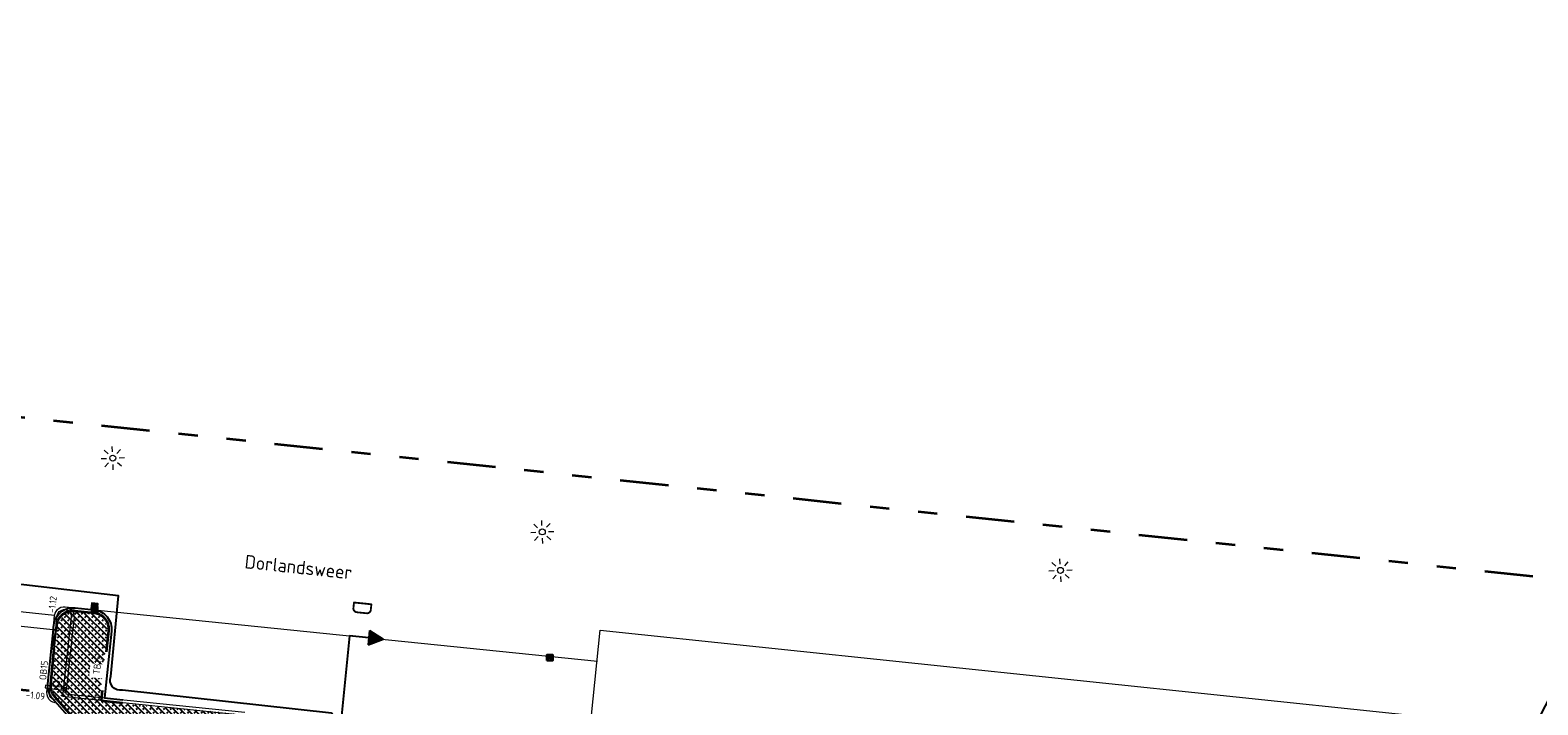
# Model space of a CAD drawing. Header units: metres. Extents: x -1 to 222837, y -2 to 853657.
# Tile 164 of 256: x 111021 to 111099, y 426821 to 426856. Entities that reach past the tile are written whole.
import ezdxf
from ezdxf.enums import TextEntityAlignment as Align

# ---------------------------------------------------------------- set-up
doc = ezdxf.new("R2010")
doc.units = ezdxf.units.M
doc.header["$XCLIPFRAME"] = 0
for name, pattern in [('AL-TEKENBLADGRENS', [11.5, 2.5, -1.5, 1, -1.5, 1, -1.5, 2.5]), ('VH-OPSLUITBAND_100X200', [16, 8, -2, 4, -2]), ('VH-TROTTOIRBAND_130-150', [15, 5, -2, 2, -2, 2, -2]), ('XX-HIDDEN', [4, 2, -2])]:
    doc.linetypes.add(name, pattern=pattern)
for name, color, linetype, lineweight in [('A-TXT-T25 @ 0.2', 7, 'Continuous', 25), ('B-ALG', 8, 'Continuous', 5), ('B-GRS-WERKGRENS', 4, 'WERKGRENS', 25), ('B-Lichtmast', 8, 'Continuous', 5), ('B-OI-RI-GWA_KOLK-S', 30, 'Continuous', 30), ('N-WE-GR-BOS-A', 42, 'Continuous', 18), ('N-WE-RI-HWA_KOLK-S', 150, 'Continuous', 25), ('N-WE-VH-KANTOPSLUITING_OB 150 250', 140, 'VH-OPSLUITBAND_100X200', 35), ('N-WE-VH-KANTOPSLUITING_TROTTOIRBAND_130 150-G', 222, 'VH-TROTTOIRBAND_130-150', 35), ('N-WE-VH-KANTOPSLUITING_VOORKANT OB 150 250', 7, 'Continuous', 25), ('N-WE-VH-KANTOPSLUITING_VOORKANT-TROTTOIRBAND_130 150', 7, 'Continuous', 25), ('N-WE-VH-MATERIAALGRENS-G', 7, 'XX-HIDDEN', 35), ('Openbaar_verlichtingsobject', 1, 'Continuous', 0), ('X-XX-AL-HOOGTELABEL-T25', 7, 'Continuous', 25), ('X-XX-AL-TEKENBLADGRENS-G blad 2', 7, 'AL-TEKENBLADGRENS', 35)]:
    doc.layers.add(name, color=color, linetype=linetype, lineweight=lineweight)
for name, color, linetype in [('GreenToColour', 30, 'Continuous'), ('Verloopband naar 150 250', 220, 'Continuous'), ('X-REF', 7, 'Continuous')]:
    doc.layers.add(name, color=color, linetype=linetype)
doc.styles.add('NLCS-ISO-M1000-T25', font='NLCS-ISO.ttf')
doc.styles.add('NLCS-ISO-M200-T35', font='NLCS-ISO.ttf')
doc.styles.add('RPS_18', font='isocp.shx', dxfattribs={"height": 1.8})
doc.styles.add('RPS_50', font='isocp.shx', dxfattribs={"height": 5})
doc.linetypes.add('WERKGRENS', pattern='A,2.5,-1,[133,ltypeshp.shx,S=1,R=0,X=-1,Y=0],-1,2.5', length=7)
picture_1 = doc.add_image_def('image1.ecw', size_in_pixel=(400001, 250001))
picture_2 = doc.add_image_def('image2.ecw', size_in_pixel=(120000, 80000))

# ---------------------------------------------------------------- blocks, each defined once
blk = doc.blocks.new('*U137')
for points in [[(3.499355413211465, -14.95761132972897), (7.420354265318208, -13.47305988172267), (3.880113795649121, -11.22699166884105)], [(-14.76294847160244, -193.8892201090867), (-10.84194961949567, -192.4046686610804), (-14.38219008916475, -190.1586004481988)]]:
    blk.add_hatch(color=256).paths.add_polyline_path(points)
for p, q in [((3.880113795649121, -11.22699166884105), (3.499355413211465, -14.95761132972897)), ((3.880113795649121, -11.22699166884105), (7.420354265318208, -13.47305988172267)), ((-1.28442494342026, -12.5846236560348), (-19.54672882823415, -191.5162324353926)), ((3.689734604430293, -13.09230149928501), (-1.28442494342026, -12.5846236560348)), ((3.499355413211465, -14.95761132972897), (7.420354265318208, -13.47305988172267)), ((-14.38219008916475, -190.1586004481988), (-14.76294847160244, -193.8892201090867)), ((-14.38219008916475, -190.1586004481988), (-10.84194961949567, -192.4046686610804)), ((-14.57256928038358, -192.0239102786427), (-19.54672882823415, -191.5162324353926)), ((-14.76294847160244, -193.8892201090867), (-10.84194961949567, -192.4046686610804))]:
    blk.add_line(p, q)
at = {"color": 4, "style": 'RPS_50'}
blk.add_attdef('NR-LINKS', text='', height=4.999999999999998, rotation=264.1723977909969, dxfattribs=at).set_placement((-0.7234750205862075, -7.088511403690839), align=Align.RIGHT)
blk.add_attdef('NR-RECHTS', (-20.10767875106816, -197.0123446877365), '', height=4.999999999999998, rotation=264.1723977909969, dxfattribs=at)
blk = doc.blocks.new('B-SRI-KOLK_STRAAT_300X300-SO')
at = {"color": 0}
for p, q in [((-0.7500000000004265, 2.842170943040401e-13), (0.7499999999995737, 1.500000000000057)), ((0.7499999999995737, 2.842170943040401e-13), (-0.7500000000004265, 1.500000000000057))]:
    blk.add_line(p, q, dxfattribs=at)
blk.add_3dface([(-0.7500000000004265, 2.842170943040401e-13), (0.7499999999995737, 2.842170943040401e-13), (0.7499999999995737, 1.500000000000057), (-0.7500000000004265, 1.500000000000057)], dxfattribs=at)
blk = doc.blocks.new('verloopband 2')
at = {"layer": 'N-WE-GR-BOS-A', "transparency": 33554559}
h = blk.add_hatch(color=8, dxfattribs=at)
h.dxf.hatch_style = 1
h.paths.add_polyline_path([(0.581404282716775, 0.8273264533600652), (0.4472423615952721, 0.8944128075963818), (-3.492939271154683e-11, -4.073741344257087e-11)])
at = {"layer": 'Verloopband naar 150 250', "linetype": 'Continuous', "flags": 128}
for points in [[(7.275957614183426e-11, 1.746229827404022e-10), (0.4472423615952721, 0.8944128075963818)], [(0.4472423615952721, 0.8944128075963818), (0.581404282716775, 0.8273264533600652)]]:
    blk.add_lwpolyline(points, dxfattribs=at)
blk.add_lwpolyline([(0.581404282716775, 0.8273264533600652), (1.164153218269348e-10, 1.746229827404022e-10), (0.1341619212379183, -0.06708635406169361)], close=True, dxfattribs=at)
blk = doc.blocks.new('bestaand lichtmast')
at = {"layer": 'B-Lichtmast'}
for p, q in [((-2.219730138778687, 2.018117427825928), (-1.202178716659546, 1.092987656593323)), ((-0.0772097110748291, 1.622927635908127), (-0.142561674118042, 2.996610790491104)), ((1.092987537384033, 1.202178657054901), (2.018117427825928, 2.219730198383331)), ((1.622927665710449, 0.0772097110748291), (2.996610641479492, 0.1425617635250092)), ((-2.996610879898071, -0.1425617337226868), (-1.622927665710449, -0.07720968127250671)), ((-2.018117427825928, -2.219730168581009), (-1.092987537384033, -1.202178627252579)), ((0.142561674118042, -2.996610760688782), (0.0772097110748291, -1.622927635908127)), ((1.202178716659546, -1.092987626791), (2.219730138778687, -2.018117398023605))]:
    blk.add_line(p, q, dxfattribs=at)
blk.add_circle((0, 0), 0.7698654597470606, dxfattribs=at)
blk = doc.blocks.new('N-SRI-KOLK_STRAAT_300X300-SO')
h = blk.add_hatch(color=256)
h.dxf.hatch_style = 1
h.paths.add_polyline_path([(-4.263117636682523e-13, 0.7500000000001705), (0.7499999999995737, 1.500000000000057), (-0.7500000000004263, 1.500000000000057)])
h.paths.add_polyline_path([(-0.7500000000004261, 2.842170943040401e-13), (0.7499999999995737, 2.83995049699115e-13), (-4.263256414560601e-13, 0.7500000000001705)])
for p, q in [((-0.7500000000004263, 2.842170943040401e-13), (0.7499999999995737, 1.500000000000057)), ((0.7499999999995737, 2.842170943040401e-13), (-0.7500000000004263, 1.500000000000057))]:
    blk.add_line(p, q)
at = {"flags": 128}
blk.add_lwpolyline([(-0.7500000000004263, 2.842170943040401e-13), (0.7499999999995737, 2.842170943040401e-13), (0.7499999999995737, 1.500000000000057), (-0.7500000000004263, 1.500000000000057)], close=True, dxfattribs=at)
blk = doc.blocks.new('Verkeersbord')
at = {"layer": 'B-ALG'}
for p, q in [((2.694541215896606, 1.470640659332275), (-2.694541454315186, 1.470640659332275)), ((-2.694541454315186, 1.470640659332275), (-2.694541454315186, 0.7843416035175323)), ((-2.694541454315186, 0.7843416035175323), (2.694541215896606, 0.7843416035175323)), ((2.694541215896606, 0.7843416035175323), (2.694541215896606, 1.470640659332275))]:
    blk.add_line(p, q, dxfattribs=at)
blk.add_ellipse((0, 0), major_axis=(0.4890294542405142, 0.6132227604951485), ratio=0.9999996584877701, start_param=3.814791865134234, end_param=10.09797717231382, dxfattribs=at)

msp = doc.modelspace()

# ---------------------------------------------------------------- hatches: boundary and pattern name
at = {"layer": 'GreenToColour', "transparency": 33554559}
h = msp.add_hatch(dxfattribs=at)
h.set_pattern_fill('AGR-PLANTGATVERBETERING_02', color=256, style=0, pattern_type=2)
h.set_pattern_definition([(135, (106543.3290573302, 432801.7563842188), (-0.1767766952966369, -0.1767766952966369), []), (45, (106543.3290573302, 432801.9163842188), (-0.1767766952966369, 0.1767766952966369), [0.09000000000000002, -0.16])])
edge = h.paths.add_edge_path()
edge.add_line((111034.6322221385, 426817.2736151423), (111034.8102038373, 426818.9751338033))
edge.add_line((111034.8102038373, 426818.9751338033), (111034.9397296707, 426820.2134106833))
edge.add_line((111034.9397296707, 426820.2134106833), (111029.6918821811, 426820.7766178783))
edge.add_line((111029.6918821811, 426820.7766178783), (111024.1462614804, 426821.2654237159))
edge.add_line((111024.1462614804, 426821.2654237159), (111024.5326325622, 426824.9461655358))
edge.add_arc((111023.7568947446, 426825.0275954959), 0.7799999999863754, 354.0075515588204, 444.0309637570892)
edge.add_line((111023.838007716, 426825.8033665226), (111022.8475396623, 426825.9069277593))
edge.add_arc((111022.7664266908, 426825.1311567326), 0.7799999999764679, 84.03096375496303, 174.1933862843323)
edge.add_line((111021.9904288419, 426825.2100702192), (111021.6806633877, 426822.1639834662))
edge.add_arc((111022.4566612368, 426822.0850699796), 0.7800000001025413, 174.1933862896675, 221.3526624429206)
edge.add_line((111021.8711486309, 426821.569730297), (111022.3160877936, 426821.0642045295))
edge.add_line((111022.3160877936, 426821.0642045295), (111024.23203389, 426818.8873673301))
edge.add_line((111024.23203389, 426818.8873673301), (111024.1772311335, 426818.3599312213))
edge.add_line((111024.1772311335, 426818.3599312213), (111034.6322221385, 426817.2736151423))

# ---------------------------------------------------------------- linework, layer by layer
at = {"layer": 'B-ALG', "extrusion": (-0.104149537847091, -0.9858743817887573, 0.1311662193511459), "elevation": -432359.5728386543, "flags": 128}
msp.add_lwpolyline([(65566.32491241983, 57204.07244469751), (65562.86539276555, 57204.0996799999), (65559.46423859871, 57204.05126168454)], dxfattribs=at)
at = {"layer": 'B-ALG'}
for points in [[(111021.839, 426821.202), (111021.7201480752, 426821.234236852), (111021.6129352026, 426821.2948206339), (111021.524, 426821.38), (111021.4549690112, 426821.4931148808), (111021.4184290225, 426821.6204925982), (111021.417, 426821.7530000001), (111021.725, 426824.745), (111021.812, 426825.733), (111021.8364981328, 426825.8424959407), (111021.8846094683, 426825.9438607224), (111021.9539505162, 426826.0320726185), (111022.0410860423, 426826.1027615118), (111022.1416992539, 426826.1524253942), (111022.2508056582, 426826.1786038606), (111022.363, 426826.18), (111022.471402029, 426826.156984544), (111022.5721558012, 426826.1108392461), (111022.6603922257, 426826.0437941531), (111022.7318471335, 426825.9590893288), (111022.7830673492, 426825.8608182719), (111022.8115775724, 426825.7537300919), (111022.816, 426825.643), (111022.4, 426821.68), (111023.703, 426821.532), (111031.656, 426820.717)], [(111021.845, 426821.341), (111021.7590112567, 426821.3664118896), (111021.6817958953, 426821.4119927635), (111021.618, 426821.475), (111021.5700825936, 426821.5547470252), (111021.5438494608, 426821.6440078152), (111021.541, 426821.737), (111021.949, 426825.717), (111021.9676613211, 426825.7948290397), (111022.0029707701, 426825.8666541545), (111022.0532018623, 426825.9289633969), (111022.1158985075, 426825.9787101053), (111022.1879951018, 426826.0134618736), (111022.2659664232, 426826.0315194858), (111022.346, 426826.032), (111022.421101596, 426826.0159078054), (111022.4911166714, 426825.984330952), (111022.552892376, 426825.9386913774), (111022.6036468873, 426825.8810442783), (111022.6410946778, 426825.813985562), (111022.6635494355, 426825.7405349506), (111022.67, 426825.664), (111022.228, 426821.557), (111023.685, 426821.404), (111031.651, 426820.572)]]:
    msp.add_lwpolyline(points, dxfattribs=at)
at = {"layer": 'B-ALG', "flags": 128}
for points in [[(111022.363, 426826.18), (111049.909, 426823.37)], [(111049.6009912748, 426820.5643930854), (111050.0620263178, 426824.9642637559), (111099.436, 426819.7910000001)]]:
    msp.add_lwpolyline(points, dxfattribs=at)
at = {"layer": 'B-ALG', "extrusion": (0.1019221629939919, 0.9852502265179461, 0.1374549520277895), "elevation": 431844.8676382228, "flags": 128}
msp.add_lwpolyline([(-66505.7279308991, -59929.13576881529), (-66509.13797446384, -59929.06913634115), (-66512.57761868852, -59929.11254840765)], dxfattribs=at)
at = {"layer": 'N-WE-VH-KANTOPSLUITING_OB 150 250', "flags": 128}
msp.add_lwpolyline([(111024.1296642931, 426818.8977268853), (111021.8186026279, 426821.5234818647, -0.2087254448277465), (111021.6110225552, 426822.1710654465), (111021.7967608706, 426823.9975280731)], format="xyb", dxfattribs=at)
at = {"layer": 'N-WE-VH-KANTOPSLUITING_TROTTOIRBAND_130 150-G', "flags": 128}
msp.add_lwpolyline([(111021.8979320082, 426824.9923971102), (111021.9207880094, 426825.2171521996, -0.4150441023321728), (111022.8548190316, 426825.9765482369), (111023.8452870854, 426825.8729870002, -0.4143332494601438), (111024.6022500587, 426824.9388577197), (111024.2232048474, 426821.3279053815), (111025.3282476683, 426821.2146638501)], format="xyb", dxfattribs=at)
at = {"layer": 'N-WE-VH-KANTOPSLUITING_VOORKANT OB 150 250', "flags": 128}
msp.add_lwpolyline([(111023.909725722, 426818.9205793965), (111021.7060040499, 426821.4243780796, -0.2087254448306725), (111021.4617921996, 426822.186241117), (111021.6510233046, 426824.0263692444)], format="xyb", dxfattribs=at)
at = {"layer": 'N-WE-VH-KANTOPSLUITING_VOORKANT-TROTTOIRBAND_130 150', "flags": 128}
msp.add_lwpolyline([(111021.7443735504, 426824.9650122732), (111021.7715576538, 426825.2323278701, -0.4150441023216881), (111022.8704176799, 426826.1257349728), (111023.8608857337, 426826.0221737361, -0.4143332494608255), (111024.7514304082, 426824.9231981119), (111024.3880834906, 426821.461794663), (111025.3435391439, 426821.3638823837)], format="xyb", dxfattribs=at)
at = {"layer": 'N-WE-VH-MATERIAALGRENS-G', "flags": 128}
msp.add_lwpolyline([(111014.5187931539, 426822.4514597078), (111021.417, 426821.7530000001)], dxfattribs=at)
at = {"layer": 'X-XX-AL-TEKENBLADGRENS-G blad 2', "color": 4, "flags": 128}
msp.add_lwpolyline([(110998.5726440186, 426787.6362342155), (111114.7654706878, 426775.4002118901), (111120.0377410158, 426825.4655007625), (110887.5234493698, 426849.9510920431), (110870.3269819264, 426686.6540574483), (110986.4158209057, 426674.4289858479), (110998.5726440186, 426787.6362342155)], close=True, dxfattribs=at)

# ---------------------------------------------------------------- block references
at = {"layer": 'A-TXT-T25 @ 0.2', "xscale": 0.2, "yscale": 0.2, "zscale": 0.2}
msp.add_blockref('*U137', (111037.3424966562, 426827.1975925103), dxfattribs=at).add_auto_attribs({'NR-LINKS': 'D', 'NR-RECHTS': 'D'})
at = {"layer": 'B-ALG', "xscale": 0.2, "yscale": 0.2, "rotation": 173.3078996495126}
msp.add_blockref('Verkeersbord', (111021.8947847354, 426822.2075089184), dxfattribs=at)
at = {"layer": 'B-OI-RI-GWA_KOLK-S', "xscale": 0.1999999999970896, "yscale": 0.1999999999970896, "zscale": 0.1999999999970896}
for p in [(111023.885, 426825.88, -1.171), (111023.885, 426825.88, -1.171), (111047.45, 426823.395, -1.107), (111047.45, 426823.395, -1.107)]:
    msp.add_blockref('B-SRI-KOLK_STRAAT_300X300-SO', p, dxfattribs=at)
at = {"layer": 'N-WE-RI-HWA_KOLK-S', "xscale": 0.2, "yscale": 0.2, "zscale": 2, "rotation": 353.817978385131}
msp.add_blockref('N-SRI-KOLK_STRAAT_300X300-SO', (111023.8596806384, 426826.0520318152), dxfattribs=at)
at = {"layer": 'Openbaar_verlichtingsobject', "color": 1, "lineweight": 13, "xscale": 0.2, "yscale": 0.2, "zscale": 0.2}
for p in [(111024.821849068, 426833.880540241), (111047.056363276, 426830.057987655), (111073.883249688, 426828.06707485)]:
    msp.add_blockref('bestaand lichtmast', p, dxfattribs=at)
at = {"layer": 'Verloopband naar 150 250', "linetype": 'Continuous', "rotation": 20.76028022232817}
msp.add_blockref('verloopband 2', (111021.6475305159, 426824.0127037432, -1.0509999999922), dxfattribs=at)

# ---------------------------------------------------------------- texts
at = {"layer": 'B-ALG', "linetype": 'Continuous', "lineweight": -3, "style": 'RPS_18'}
msp.add_text('-1.12', height=0.36, rotation=83.15177941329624, dxfattribs=at).set_placement((111021.9364199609, 426825.8395742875), align=Align.BOTTOM_LEFT)
at = {"layer": 'B-ALG', "insert": (111034.440287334, 426828.235864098), "char_height": 0.7, "attachment_point": 5, "rotation": 354, "style": 'NLCS-ISO-M200-T35'}
msp.add_mtext('Dorlandsweer', dxfattribs=at)
at = {"layer": 'X-XX-AL-HOOGTELABEL-T25', "char_height": 0.3599999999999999, "attachment_point": 1, "style": 'NLCS-ISO-M1000-T25'}
for s, insert, rotation in [('OB15', (111021.0128622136, 426822.4060130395), 84.0909872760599), ('\\pt0.72;-1.09', (111020.3445745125, 426821.8202615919), 353.76163160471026)]:
    msp.add_mtext_dynamic_manual_height_columns(s, width=2.935624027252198, gutter_width=2.5, heights=[0], dxfattribs=dict(at, insert=insert, rotation=rotation))

# ---------------------------------------------------------------- pictures from other files: only their frames are drawn
at = {"layer": 'X-REF'}
image = msp.add_image(picture_1, insert=(100000.0001220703, 424999.9000854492), size_in_units=(39999.999999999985, 25000.03749990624), dxfattribs=at)
image.set_boundary_path([(93497.82547057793, 208977.5368132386), (156894.5072804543, 250000.5)])

# ---------------------------------------------------------------- next in the draw order: texts
at = {"layer": 'X-XX-AL-HOOGTELABEL-T25', "insert": (111023.7944434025, 426822.6994348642), "char_height": 0.3599999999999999, "attachment_point": 1, "rotation": 84.0909872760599, "style": 'NLCS-ISO-M1000-T25', "bg_fill": 3, "box_fill_scale": 1.5, "bg_fill_color": 256, "bg_fill_transparency": 0}
msp.add_mtext_dynamic_manual_height_columns('\\pt0.72;TB15', width=0.3599999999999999, gutter_width=2.5, heights=[0], dxfattribs=at)

# ---------------------------------------------------------------- next in the draw order: linework, layer by layer
at = {"layer": 'B-GRS-WERKGRENS', "flags": 128}
msp.add_lwpolyline([(110696.0424106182, 426984.6551705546), (110683.8610691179, 426993.057474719), (110681.5433510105, 426989.6480306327), (110647.804664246, 426943.6555516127), (110640.0829047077, 426933.436593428), (110631.1127847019, 426920.9005163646, 0.1052077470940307), (110625.3199437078, 426903.2705121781), (110623.1194538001, 426903.113495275), (110622.830169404, 426899.1403920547), (110622.8256512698, 426889.0690046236), (110624.3139670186, 426881.9130925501), (110619.9477974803, 426879.8592502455), (110610.3848135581, 426873.207518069), (110605.3942378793, 426863.2002755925), (110609.4477666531, 426861.4866118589), (110615.1856417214, 426858.504099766), (110624.3282556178, 426850.7907658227), (110624.9801728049, 426851.6021558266), (110633.8740789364, 426844.4562824), (110643.0504079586, 426836.1434560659), (110655.367388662, 426823.3668903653), (110656.8702434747, 426821.8449883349), (110655.5568984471, 426820.1318635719), (110651.997115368, 426815.8250707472), (110661.0856959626, 426808.0310218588), (110673.7143256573, 426797.891610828), (110678.993274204, 426800.934996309), (110682.0086933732, 426797.6368472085), (110681.344112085, 426795.888686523), (110682.3405690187, 426793.9995004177), (110688.6091525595, 426792.8126839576), (110694.41617521, 426788.3905130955), (110707.3497558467, 426779.7534084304), (110715.9972366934, 426773.9650536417), (110732.7150735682, 426767.3389972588), (110745.7247381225, 426763.2028363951), (110771.1913910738, 426758.3730034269, 0.0609614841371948), (110771.6742144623, 426758.3185337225), (110776.6174174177, 426758.3651608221, 0.2032448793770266), (110778.0491764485, 426758.9882305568), (110779.3917933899, 426760.4027955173), (110780.9872746, 426760.4433705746), (110817.1705238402, 426756.6065852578), (110816.6589365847, 426751.3460615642), (110815.9469375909, 426746.5189721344), (110856.8361080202, 426742.5539318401), (110868.4640110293, 426743.0014730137), (110903.6966093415, 426739.1644006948), (110904.3847656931, 426743.7349138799), (110908.7550371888, 426743.067090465), (110933.5331868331, 426740.8074904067), (110948.0407957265, 426738.8472880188), (110947.4256188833, 426740.872800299), (110946.14130311, 426744.2354513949), (110945.7955257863, 426745.680326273), (110945.6322420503, 426748.1470819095), (110946.2840048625, 426749.2657339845), (110950.5499639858, 426751.1074321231), (110955.1424905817, 426754.8833393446), (110957.0300469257, 426770.6443471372, -0.1858070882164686), (110962.343869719, 426783.753041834), (110989.6664400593, 426800.1272763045), (111094.2751625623, 426788.8927554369), (111096.9392651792, 426786.253642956), (111113.3869913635, 426770.393124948), (111118.0944315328, 426765.9923202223), (111122.4935519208, 426760.6995836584), (111125.9314280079, 426762.8446207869), (111132.5525830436, 426748.3003109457), (111130.7560233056, 426746.1018552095), (111135.827440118, 426730.5827594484), (111138.6735798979, 426726.3464544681), (111145.5036009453, 426725.303642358), (111154.9471366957, 426706.8248590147), (111165.76027422, 426690.1519650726), (111168.851010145, 426684.8194480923, -0.462362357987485), (111168.5963034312, 426684.1014306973), (111167.0070755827, 426683.4964546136, 0.4204840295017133), (111166.7215780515, 426682.8413432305), (111168.1987302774, 426679.1970582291, 0.40810617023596), (111168.8402120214, 426678.9176776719), (111171.0562501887, 426679.762441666, -0.386510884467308), (111171.6824437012, 426679.5170764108), (111181.5180577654, 426659.6501397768, -0.0508334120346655), (111182.4436142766, 426652.4703984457), (111182.031374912, 426643.9229877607, 0.142473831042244), (111183.8712131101, 426635.0931973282), (111183.4465153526, 426634.924478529, 0.4355485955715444), (111183.1809875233, 426634.2421237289), (111186.4655892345, 426627.4500798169, 0.3910090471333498), (111187.0967900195, 426627.2016989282), (111187.7695481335, 426627.4630768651, -0.6217046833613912), (111188.6778044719, 426626.8695499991), (111191.3535551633, 426623.208575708), (111193.494133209, 426621.7053319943, 0.03124526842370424), (111201.9852196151, 426616.7325161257), (111203.0998856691, 426614.7510582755), (111204.6820374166, 426609.1243931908), (111214.9385831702, 426601.3343371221), (111217.1204325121, 426598.7394550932), (111225.8994778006, 426589.035863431), (111234.1322241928, 426582.7269041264), (111239.4891358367, 426579.6722427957), (111245.6834836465, 426577.3486070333), (111253.4748506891, 426571.9169365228), (111263.600017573, 426564.0525658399), (111282.5854008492, 426548.9024020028), (111301.6691665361, 426532.7467470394, 0.3053725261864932), (111302.2244556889, 426532.685563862), (111306.0352668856, 426534.6841494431, -0.298082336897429), (111306.5802422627, 426534.6314635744), (111324.4608518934, 426520.2967962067), (111328.5946763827, 426517.3176255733), (111334.5616632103, 426512.189702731), (111347.6675561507, 426496.9045799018), (111348.8031598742, 426495.516090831), (111350.8304166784, 426490.6816078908), (111350.3673808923, 426489.5287751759), (111350.1567323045, 426488.1129573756), (111358.3016534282, 426484.7489423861), (111354.8473972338, 426480.6643686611), (111368.3122871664, 426468.1831469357), (111377.3553120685, 426476.9960461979, 0.136337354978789), (111383.9434717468, 426482.7516307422), (111385.2074762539, 426486.3350175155, 0.129089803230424), (111392.532275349, 426491.08500952), (111402.9597618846, 426500.6812524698), (111414.8163060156, 426512.193576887), (111417.847649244, 426515.9853237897), (111419.2589309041, 426514.9337798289), (111421.375873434, 426518.0123052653), (111420.2224410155, 426518.9196459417), (111422.8099583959, 426522.1924138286), (111426.8629929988, 426530.068227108, 0.03507058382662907), (111434.8335464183, 426544.8205773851), (111439.2412545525, 426554.013396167, -0.05230805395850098), (111448.8827128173, 426568.11942653, -0.04052095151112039), (111456.7486855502, 426576.4924393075, -0.04669515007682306), (111473.4247516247, 426590.6197913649), (111485.5950519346, 426597.7661564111, -0.0126766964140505), (111492.9284637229, 426600.9579905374), (111508.064891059, 426606.5203502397, 0.4105065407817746), (111508.3638889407, 426607.1561677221), (111505.567801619, 426615.0734380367, 0.4168207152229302), (111504.9256500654, 426615.3768979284, 0.09058647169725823), (111453.555254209, 426585.3427411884, 0.0753553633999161), (111438.7111210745, 426569.8857630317), (111431.5958255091, 426575.2905675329), (111449.986385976, 426597.6331641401, -0.01679181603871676), (111466.0878947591, 426610.5482008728, -0.05573669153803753), (111491.1449302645, 426625.908952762), (111496.7622742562, 426628.2819660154), (111500.013407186, 426627.407951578), (111496.8382076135, 426635.2441374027, 0.4365131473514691), (111496.1526020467, 426635.5042808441), (111483.8851358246, 426629.4185922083), (111469.1011372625, 426620.6491564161), (111459.7602761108, 426613.6987198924), (111449.6345021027, 426605.6254215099), (111441.1155601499, 426596.9368725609), (111429.1984306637, 426582.1603433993), (111431.0516379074, 426580.4574508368), (111406.385529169, 426549.5490506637), (111397.0352837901, 426537.6586220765), (111395.2825450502, 426538.9635782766), (111392.9954836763, 426535.9500772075), (111394.7181917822, 426534.6519633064), (111385.0563274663, 426522.0908441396), (111383.998881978, 426523.6376428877), (111382.3411651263, 426528.1461280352), (111377.4374856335, 426522.2270736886), (111374.2352015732, 426518.6692079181), (111371.5930673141, 426517.3489785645), (111368.7588418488, 426516.8835270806, -0.1652701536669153), (111368.4414496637, 426516.9363142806), (111351.2648663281, 426526.1508119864), (111324.3950704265, 426546.6660156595, -0.3657024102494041), (111324.2558469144, 426547.2959404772), (111327.3573267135, 426553.7283450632), (111318.6307447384, 426557.5296837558), (111316.9930048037, 426553.805328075, -0.2920440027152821), (111316.5452733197, 426553.5066962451), (111315.0912189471, 426553.4776958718, -0.1776703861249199), (111314.7655320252, 426553.5898813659), (111310.1407708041, 426557.3558275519), (111311.2886824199, 426558.5857615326), (111304.2587068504, 426562.740527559), (111301.5045101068, 426560.4491779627), (111295.9509170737, 426564.4742953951), (111281.0543463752, 426575.691173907), (111258.9288033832, 426592.9569866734), (111249.3591269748, 426601.8547746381, -0.3438650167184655), (111248.8512886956, 426603.8594393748), (111251.0811483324, 426609.1697081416), (111244.5636833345, 426612.1342434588), (111243.3012762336, 426609.3809142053, -0.3875099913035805), (111240.2469963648, 426608.7096509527), (111235.9586375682, 426611.3733961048), (111222.8522928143, 426621.7348748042, -0.1019607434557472), (111210.3565032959, 426637.5663158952), (111200.0165414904, 426658.1072848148), (111201.4139297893, 426658.6407837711), (111199.3001419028, 426663.2598293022), (111197.990567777, 426662.7332623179), (111191.4076180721, 426676.631880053), (111174.4849299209, 426716.3815768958), (111175.4097380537, 426716.7231408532), (111171.0204715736, 426729.4174275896), (111175.0412392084, 426731.1850402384), (111170.1325293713, 426742.3425696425), (111166.2237700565, 426740.4392321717, -0.4104640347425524), (111165.5681753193, 426740.6917918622), (111138.6135310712, 426800.393406), (111133.3696647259, 426808.9959745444), (111125.2445901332, 426812.7714929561), (111122.0803651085, 426814.7113457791), (111120.4074520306, 426811.7274499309), (111112.4651295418, 426815.0538565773), (111113.977004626, 426818.0227839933), (111102.5933559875, 426823.5257286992), (111102.2144963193, 426825.6443524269), (111101.5386328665, 426826.1039587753), (111098.4509470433, 426820.0386147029), (111098.1228457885, 426816.7559039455, -0.478314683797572), (111097.1303952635, 426815.986897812), (111079.7527907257, 426814.8965485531), (111037.4826749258, 426818.9619052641), (111036.1483266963, 426820.6759548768), (111025.3218959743, 426821.8651132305, -0.5882686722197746), (111024.7204334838, 426822.569905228), (111025.1154108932, 426826.7463354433), (111011.1397127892, 426828.3732325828), (111010.5097895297, 426823.3769909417), (110975.0569334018, 426827.1641008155, -0.4227404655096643), (110973.7842456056, 426826.1450109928), (110972.2564244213, 426826.4377795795), (110959.5596344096, 426833.3733697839), (110958.1602694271, 426830.4089901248), (110957.3953844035, 426829.0990291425), (110954.2397359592, 426830.6758590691, 0.4177602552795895), (110954.0263178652, 426831.7811746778), (110953.0451344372, 426832.2922727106), (110947.7288154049, 426821.886746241, 0.394831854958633), (110948.079380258, 426820.5624144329), (110946.5008571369, 426817.2404017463, 0.3462481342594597), (110946.8876094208, 426815.870804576), (110948.0793661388, 426815.2822856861), (110932.6312583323, 426785.3127970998), (110928.0532306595, 426787.6810755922), (110926.081643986, 426783.9946362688), (110917.9799517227, 426788.1352166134), (110915.9109427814, 426784.420039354), (110924.7467047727, 426780.0295897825), (110923.0733290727, 426776.8553623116, -0.3567778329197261), (110920.2971560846, 426775.4672004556), (110916.1874682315, 426776.0071526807), (110915.9141179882, 426771.5713775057), (110913.7364615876, 426768.8555163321), (110905.8767397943, 426769.8295395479), (110900.4013746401, 426769.4948759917), (110863.126309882, 426773.5085708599), (110863.247554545, 426775.3474385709), (110848.0469843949, 426776.8986724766), (110848.3121041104, 426779.5808031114), (110834.4844412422, 426781.2506378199), (110832.1514304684, 426778.2106531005), (110815.857433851, 426780.0037900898), (110815.8584460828, 426779.150257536), (110801.2396741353, 426780.3392063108), (110782.6092630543, 426782.2219722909), (110759.41428257, 426784.7076510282), (110754.5988243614, 426785.9779470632), (110742.7449673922, 426787.114928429, -0.0827147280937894), (110722.4689886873, 426795.3305461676), (110715.9744031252, 426799.6761978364), (110697.6210586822, 426814.5446948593), (110698.7305499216, 426815.853947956), (110693.1992237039, 426820.2995663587), (110694.4011490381, 426821.1955596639), (110690.4311747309, 426824.4067555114), (110689.2759485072, 426823.1937622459), (110680.9801091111, 426829.6825374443), (110667.8024201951, 426840.4946842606), (110648.2980021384, 426856.8491433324), (110644.9706787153, 426860.4464978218), (110640.9767328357, 426865.7977173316, -0.1510224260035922), (110633.025099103, 426899.4367234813), (110633.3008182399, 426902.5890342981), (110632.083548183, 426902.7381201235, -0.03387084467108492), (110634.6762229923, 426913.6872321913, -0.06423241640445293), (110643.7421415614, 426928.4732599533), (110681.0034763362, 426978.4880537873), (110692.6867641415, 426980.9045032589)], format="xyb", close=True, dxfattribs=at)

# ---------------------------------------------------------------- next in the draw order: pictures from other files: only their frames are drawn
at = {"layer": 'X-REF'}
image = msp.add_image(picture_2, insert=(109499.5231476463, 424999.9595134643), size_in_units=(6001.861758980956, 4001.241172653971), dxfattribs=at)
image.dxf.flags = 7

doc.saveas('drawing.dxf')
